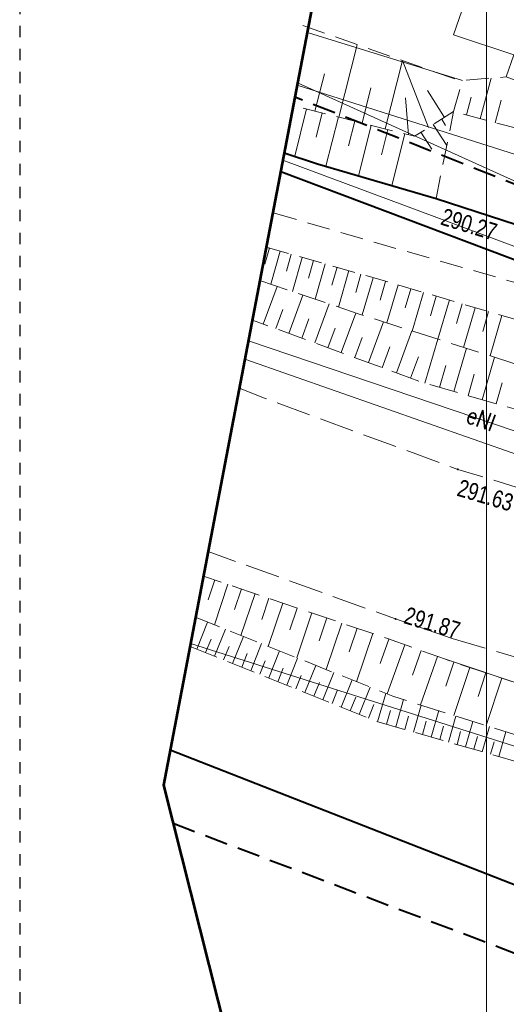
# Model space of a CAD drawing. Header units: metres. Extents: x 7437495 to 7437812, y 5556446 to 5556827.
# Tile 3 of 38: x 7437495 to 7437516, y 5556657 to 5556700. Entities that reach past the tile are written whole.
import ezdxf
from ezdxf.enums import TextEntityAlignment as Align

# ---------------------------------------------------------------- set-up
doc = ezdxf.new("R2010")
doc.units = ezdxf.units.M
doc.header["$MEASUREMENT"] = 0
for name, pattern in [('BUBZ01-500', [1.75, 1.25, -0.5]), ('KTCR02-500', [1.5, 1, -0.5]), ('KTJZ01-500', [2, 1.5, -0.5]), ('PTRW01_01-500', [1, 0.5, -0.5])]:
    doc.linetypes.add(name, pattern=pattern)
for name, color, linetype, lineweight in [('_arkusz', 7, 'Continuous', 13), ('BUBZ01', 250, 'Continuous', 5), ('BUIB02_01', 250, 'Continuous', 5), ('BUIB12_03', 250, 'Continuous', 5), ('EGBD03', 250, 'Continuous', 5), ('KTCR02', 250, 'Continuous', 5), ('KTJZ01', 250, 'Continuous', 5), ('KTOK01', 250, 'Continuous', 5), ('KTOK05_01', 250, 'Continuous', 5), ('MPZP', 250, 'Continuous', 5), ('punkt wysokościowy sztuczny', 7, 'Continuous', 5), ('RTPW02', 250, 'Continuous', 5), ('SUPE_01', 250, 'Continuous', 5), ('SUPG_01', 250, 'Continuous', 5), ('SUPT_01', 250, 'Continuous', 5), ('Warstwa 1', 250, 'Continuous', 5), ('Warstwa 2', 250, 'Continuous', 5)]:
    doc.layers.add(name, color=color, linetype=linetype, lineweight=lineweight)
doc.styles.get("Standard").update_dxf_attribs({"font": 'txt.shx', "width": 0.75})
doc.linetypes.add('KTOK01-500', pattern='A,1.75,[13,dgnlstyle-rozp_2015.shx,S=0.002778,R=0,X=0,Y=0],1.75', length=3.5)
doc.linetypes.add('KTOK05_01-500', pattern='A,3.75,[13,dgnlstyle-rozp_2015.shx,S=0.002778,R=0,X=0,Y=0],3.75', length=7.5)

# ---------------------------------------------------------------- blocks, each defined once
blk = doc.blocks.new('PW02')
at = {"layer": 'punkt wysokościowy sztuczny', "linetype": 'Continuous', "lineweight": 13}
h = blk.add_hatch(color=0, dxfattribs=at)
edge = h.paths.add_edge_path()
edge.add_arc((0, 0), 0.45, 0, 360)

msp = doc.modelspace()

# ---------------------------------------------------------------- linework, layer by layer
at = {"layer": '_arkusz', "flags": 128}
msp.add_lwpolyline([(7437515.216, 5556617.416), (7437806.325, 5556617.416), (7437806.325, 5556820.676), (7437515.216, 5556820.676), (7437515.216, 5556617.416)], close=True, dxfattribs=at)
msp.add_lwpolyline([(7437515.216, 5556617.416), (7437806.325, 5556617.416), (7437806.325, 5556820.676), (7437515.216, 5556820.676), (7437515.216, 5556617.416)], close=True, dxfattribs=at)
at = {"layer": 'BUBZ01', "color": 7, "linetype": 'Continuous', "lineweight": 13, "flags": 128}
for points in [[(7437508.797, 5556696.012), (7437509.595, 5556699.163)], [(7437510.807, 5556695.503), (7437511.563, 5556698.471)], [(7437512.697, 5556695.57), (7437511.563, 5556698.471)], [(7437507.759, 5556696.28), (7437508.17, 5556697.899)], [(7437514.947, 5556695.942), (7437515.417, 5556697.712)], [(7437509.809, 5556695.76), (7437510.195, 5556697.29)], [(7437513.387, 5556696.003), (7437512.648, 5556697.178)], [(7437511.827, 5556695.245), (7437511.702, 5556696.86)], [(7437514.344, 5556696.11), (7437514.544, 5556696.878)], [(7437515.595, 5556695.773), (7437515.856, 5556696.758)], [(7437507.399, 5556696.372), (7437506.888, 5556694.317)], [(7437508.078, 5556696.197), (7437507.815, 5556695.146)], [(7437508.779, 5556696.022), (7437508.234, 5556693.883)], [(7437509.489, 5556695.842), (7437509.212, 5556694.764)], [(7437512.903, 5556695.697), (7437513.485, 5556694.778)], [(7437513.269, 5556695.931), (7437513.439, 5556695.657)], [(7437510.208, 5556695.657), (7437509.648, 5556693.469)], [(7437510.931, 5556695.481), (7437510.649, 5556694.371)], [(7437511.668, 5556695.286), (7437511.101, 5556693.045)], [(7437512.368, 5556695.361), (7437512.84, 5556694.616)], [(7437505.785, 5556690.331), (7437505.582, 5556689.622)], [(7437506.254, 5556690.19), (7437505.84, 5556688.754)], [(7437506.729, 5556690.058), (7437506.525, 5556689.327)], [(7437507.212, 5556689.921), (7437506.791, 5556688.432)], [(7437507.704, 5556689.78), (7437507.486, 5556689.022)], [(7437508.205, 5556689.633), (7437507.774, 5556688.104)], [(7437508.719, 5556689.491), (7437508.501, 5556688.711)], [(7437509.233, 5556689.349), (7437508.782, 5556687.762)], [(7437509.76, 5556689.188), (7437509.533, 5556688.39)], [(7437510.292, 5556689.036), (7437509.814, 5556687.419)], [(7437510.833, 5556688.879), (7437510.596, 5556688.064)], [(7437505.514, 5556687.02), (7437506.119, 5556688.66)], [(7437511.374, 5556688.723), (7437510.889, 5556687.074)], [(7437511.923, 5556688.561), (7437511.676, 5556687.728)], [(7437512.482, 5556688.395), (7437511.983, 5556686.72)], [(7437506.623, 5556686.612), (7437507.234, 5556688.283)], [(7437513.031, 5556688.234), (7437512.788, 5556687.387)], [(7437513.603, 5556688.071), (7437513.099, 5556686.365)], [(7437506.066, 5556686.823), (7437506.367, 5556687.649)], [(7437507.755, 5556686.203), (7437508.38, 5556687.9)], [(7437514.161, 5556687.905), (7437513.914, 5556687.05)], [(7437514.728, 5556687.734), (7437514.223, 5556686.006)], [(7437515.309, 5556687.567), (7437515.052, 5556686.694)], [(7437507.185, 5556686.41), (7437507.495, 5556687.254)], [(7437508.905, 5556685.784), (7437509.539, 5556687.499)], [(7437510.089, 5556685.347), (7437510.735, 5556687.124)], [(7437515.885, 5556687.392), (7437515.37, 5556685.646)], [(7437508.326, 5556685.996), (7437508.64, 5556686.849)], [(7437511.305, 5556684.904), (7437511.965, 5556686.73)], [(7437509.493, 5556685.568), (7437509.808, 5556686.443)], [(7437512.539, 5556684.451), (7437513.099, 5556686.365)], [(7437510.686, 5556685.126), (7437511.016, 5556686.027)], [(7437513.797, 5556684.087), (7437514.343, 5556685.975)], [(7437511.919, 5556684.673), (7437512.255, 5556685.606)], [(7437515.03, 5556683.737), (7437515.565, 5556685.586)], [(7437513.168, 5556684.269), (7437513.446, 5556685.222)], [(7437514.418, 5556683.91), (7437514.686, 5556684.845)], [(7437515.637, 5556683.556), (7437515.904, 5556684.469)], [(7437503.413, 5556675.908), (7437503.116, 5556675.045)], [(7437503.979, 5556675.714), (7437503.388, 5556673.953)], [(7437504.563, 5556675.512), (7437504.261, 5556674.618)], [(7437505.161, 5556675.313), (7437504.536, 5556673.49)], [(7437505.753, 5556675.105), (7437505.445, 5556674.18)], [(7437506.369, 5556674.897), (7437505.724, 5556673.016)], [(7437506.992, 5556674.684), (7437506.67, 5556673.732)], [(7437507.63, 5556674.475), (7437506.97, 5556672.523)], [(7437502.624, 5556672.9), (7437503.088, 5556674.071)], [(7437508.271, 5556674.252), (7437507.938, 5556673.261)], [(7437508.935, 5556674.029), (7437508.25, 5556672.011)], [(7437503.401, 5556672.592), (7437503.874, 5556673.758)], [(7437504.183, 5556672.271), (7437504.66, 5556673.446)], [(7437509.599, 5556673.805), (7437509.247, 5556672.779)], [(7437510.28, 5556673.572), (7437509.566, 5556671.479)], [(7437503.008, 5556672.749), (7437503.247, 5556673.336)], [(7437503.79, 5556672.427), (7437504.028, 5556673.015)], [(7437504.969, 5556671.959), (7437505.438, 5556673.138)], [(7437510.97, 5556673.335), (7437510.591, 5556672.278)], [(7437511.673, 5556673.079), (7437510.904, 5556670.947)], [(7437504.576, 5556672.115), (7437504.815, 5556672.702)], [(7437505.755, 5556671.646), (7437506.224, 5556672.825)], [(7437512.381, 5556672.831), (7437511.997, 5556671.766)], [(7437513.093, 5556672.57), (7437512.343, 5556670.474)], [(7437505.362, 5556671.802), (7437505.601, 5556672.39)], [(7437506.536, 5556671.325), (7437507.005, 5556672.504)], [(7437507.322, 5556671.013), (7437507.8, 5556672.187)], [(7437513.796, 5556672.337), (7437513.444, 5556671.288)], [(7437506.143, 5556671.481), (7437506.382, 5556672.068)], [(7437506.929, 5556671.169), (7437507.168, 5556671.756)], [(7437508.109, 5556670.7), (7437508.586, 5556671.874)], [(7437514.495, 5556672.094), (7437513.8, 5556670.014)], [(7437515.19, 5556671.865), (7437514.847, 5556670.834)], [(7437507.715, 5556670.856), (7437507.954, 5556671.443)], [(7437508.899, 5556670.374), (7437509.372, 5556671.562)], [(7437515.885, 5556671.637), (7437515.199, 5556669.574)], [(7437508.506, 5556670.53), (7437508.74, 5556671.131)], [(7437509.685, 5556670.062), (7437510.167, 5556671.245)], [(7437510.48, 5556669.744), (7437510.847, 5556670.967)], [(7437509.292, 5556670.218), (7437509.53, 5556670.805)], [(7437510.087, 5556669.901), (7437510.317, 5556670.492)], [(7437511.269, 5556669.521), (7437511.603, 5556670.705)], [(7437512.044, 5556669.294), (7437512.383, 5556670.464)], [(7437510.874, 5556669.633), (7437511.051, 5556670.231)], [(7437512.811, 5556669.072), (7437513.14, 5556670.224)], [(7437511.663, 5556669.41), (7437511.83, 5556669.99)], [(7437512.43, 5556669.187), (7437512.597, 5556669.768)], [(7437513.56, 5556668.859), (7437513.888, 5556669.989)], [(7437514.3, 5556668.651), (7437514.615, 5556669.755)], [(7437513.188, 5556668.97), (7437513.35, 5556669.542)], [(7437513.937, 5556668.757), (7437514.09, 5556669.311)], [(7437515.027, 5556668.439), (7437515.345, 5556669.529)], [(7437515.745, 5556668.232), (7437516.054, 5556669.304)], [(7437514.664, 5556668.545), (7437514.825, 5556669.094)], [(7437515.391, 5556668.333), (7437515.547, 5556668.874)]]:
    msp.add_lwpolyline(points, dxfattribs=at)
at = {"layer": 'BUBZ01', "color": 7, "linetype": 'BUBZ01-500', "lineweight": 13, "flags": 128}
for points in [[(7437505.368, 5556688.913), (7437509.676, 5556687.459), (7437521.994, 5556683.533)], [(7437522.365, 5556681.615), (7437512.432, 5556684.486), (7437505.041, 5556687.197)], [(7437523.57, 5556669.056), (7437513.429, 5556672.456), (7437510.913, 5556673.354), (7437502.917, 5556676.07)], [(7437523.43, 5556666.981), (7437511.147, 5556670.85), (7437502.575, 5556674.28)], [(7437502.334, 5556673.018), (7437510.431, 5556669.759), (7437523.367, 5556666.047)]]:
    msp.add_lwpolyline(points, dxfattribs=at)
at = {"layer": 'BUIB02_01', "color": 7, "linetype": 'Continuous', "lineweight": 13}
msp.add_line((7437514.166, 5556697.606), (7437507.48, 5556699.678), dxfattribs=at)
at = {"layer": 'BUIB02_01', "color": 212, "linetype": 'Continuous', "lineweight": 40, "flags": 128}
for points in [[(7437506.272, 5556693.648), (7437524.305, 5556686.862), (7437540.614, 5556681.619), (7437547.906, 5556679.175), (7437565.328, 5556676.891), (7437579.243, 5556675.7), (7437619.044, 5556673.496), (7437677.716, 5556672.985), (7437676.927, 5556706.235)], [(7437501.475, 5556668.517), (7437520.006, 5556661.26), (7437548.621, 5556653.762), (7437577.86, 5556650.617), (7437605.191, 5556650.151)]]:
    msp.add_lwpolyline(points, dxfattribs=at)
at = {"layer": 'BUIB12_03', "color": 7, "linetype": 'Continuous', "lineweight": 13, "flags": 128}
msp.add_lwpolyline([(7437515.513, 5556704.622), (7437513.789, 5556699.596), (7437516.409, 5556698.722), (7437516.073, 5556697.766), (7437529.399, 5556692.805), (7437531.599, 5556698.71), (7437515.513, 5556704.622)], close=True, dxfattribs=at)
at = {"layer": 'EGBD03', "color": 96, "linetype": 'Continuous', "lineweight": 13}
for p, q in [((7437524.797, 5556687.287), (7437506.367, 5556694.145)), ((7437523.396, 5556666.473), (7437502.356, 5556673.136))]:
    msp.add_line(p, q, dxfattribs=at)
at = {"layer": 'KTCR02', "color": 7, "linetype": 'KTCR02-500', "lineweight": 13}
for p, q in [((7437513.785, 5556696.254), (7437514.166, 5556697.606)), ((7437513.024, 5556692.48), (7437513.785, 5556696.254))]:
    msp.add_line(p, q, dxfattribs=at)
at = {"layer": 'KTCR02', "color": 7, "linetype": 'KTCR02-500', "lineweight": 13, "flags": 128}
for points in [[(7437507.238, 5556699.997), (7437514.058, 5556697.596), (7437516.073, 5556697.766), (7437520.332, 5556696.139), (7437525.271, 5556694.323)], [(7437513.785, 5556696.254), (7437512.089, 5556695.183), (7437506.82, 5556696.517)], [(7437525.159, 5556692.671), (7437523.266, 5556693.263), (7437519.875, 5556694.647), (7437513.785, 5556696.254)], [(7437524.262, 5556686.603), (7437510.432, 5556690.553), (7437505.932, 5556691.864)], [(7437505.646, 5556690.367), (7437510.226, 5556689.061), (7437523.383, 5556685.192)]]:
    msp.add_lwpolyline(points, dxfattribs=at)
at = {"layer": 'KTJZ01', "color": 7, "linetype": 'KTJZ01-500', "lineweight": 13, "flags": 128}
for points in [[(7437513.723, 5556673.355), (7437526.269, 5556669.703), (7437536.272, 5556667.34), (7437541.191, 5556666.174), (7437555.601, 5556663.946), (7437574.688, 5556662.14), (7437592.829, 5556661.757), (7437607.902, 5556661.297), (7437618.053, 5556661.514), (7437634.62, 5556661.166), (7437643.744, 5556661.042), (7437662.678, 5556660.695), (7437676.713, 5556659.956), (7437680.07, 5556659.854), (7437689.107, 5556659.276), (7437706.866, 5556658.566), (7437718.583, 5556658.503), (7437742.597, 5556658.61), (7437777.726, 5556658.866), (7437800.276, 5556659.834), (7437800.259, 5556670.435), (7437784.777, 5556672.203), (7437780.309, 5556673.712), (7437778.074, 5556675.404), (7437776.698, 5556677.48), (7437776.083, 5556679.857), (7437775.634, 5556681.841), (7437775.283, 5556700.892), (7437764.802, 5556697.486), (7437766.655, 5556696.561), (7437768.321, 5556694.998), (7437769.494, 5556692.86), (7437769.762, 5556690.69), (7437770.016, 5556679.871), (7437770.034, 5556675.709), (7437769.454, 5556673.191), (7437768.438, 5556671.149), (7437767.087, 5556669.959), (7437764.67, 5556669.108), (7437754.892, 5556669.097), (7437752.966, 5556669.447), (7437751.386, 5556669.974), (7437749.715, 5556671.13), (7437748.385, 5556673.103), (7437747.671, 5556675.06), (7437747.375, 5556677.871), (7437741.367, 5556677.784), (7437740.566, 5556674.522), (7437739.928, 5556673.377), (7437739.11, 5556672.445), (7437738.094, 5556671.642), (7437736.73, 5556670.857), (7437735.192, 5556670.212), (7437733.349, 5556669.562), (7437731.308, 5556669.155), (7437730.28, 5556669.172), (7437716.357, 5556669.106), (7437704.086, 5556669.173), (7437692.094, 5556669.191), (7437679.606, 5556669.216), (7437668.639, 5556669.088), (7437659.12, 5556668.63), (7437651.567, 5556668.505), (7437639.106, 5556668.391), (7437630.871, 5556668.454), (7437618.261, 5556668.443), (7437607.706, 5556668.467), (7437605.949, 5556668.499), (7437593.243, 5556668.562), (7437588.537, 5556668.611), (7437579.98, 5556668.962), (7437573.919, 5556669.28), (7437568.122, 5556669.75), (7437557.694, 5556670.763), (7437556.14, 5556672.891), (7437555.289, 5556675.013), (7437555.022, 5556677.774), (7437555.086, 5556679.946), (7437549.768, 5556680.691), (7437548.771, 5556677.469), (7437547.863, 5556676.025), (7437545.277, 5556673.878), (7437543.715, 5556673.473), (7437541.983, 5556673.321), (7437537.697, 5556674.291), (7437528.632, 5556676.578), (7437522.707, 5556678.05)], [(7437522.707, 5556678.05), (7437513.967, 5556680.708), (7437505.528, 5556683.816), (7437504.476, 5556684.24)], [(7437513.723, 5556673.355), (7437511.263, 5556674.211), (7437503.119, 5556677.133)]]:
    msp.add_lwpolyline(points, dxfattribs=at)
at = {"layer": 'KTOK01', "color": 7, "linetype": 'KTOK01-500', "lineweight": 13}
msp.add_line((7437523.597, 5556669.062), (7437513.429, 5556672.456), dxfattribs=at)
at = {"layer": 'KTOK01', "color": 7, "linetype": 'KTOK01-500', "lineweight": 13, "flags": 128}
msp.add_lwpolyline([(7437536.857, 5556675.133), (7437520.586, 5556679.929), (7437504.715, 5556685.492)], dxfattribs=at)
at = {"layer": 'KTOK05_01', "color": 7, "linetype": 'KTOK05_01-500', "lineweight": 40, "flags": 128}
msp.add_lwpolyline([(7437506.428, 5556694.466), (7437507.871, 5556693.989), (7437513.024, 5556692.48), (7437527.597, 5556687.741), (7437530.52, 5556686.669), (7437538.093, 5556684.462), (7437539.386, 5556696.16)], dxfattribs=at)
at = {"layer": 'MPZP', "color": 212, "linetype": 'KTCR02-500', "lineweight": 40, "flags": 128}
for points in [[(7437544.117, 5556708.149), (7437543.922, 5556687.824), (7437540.063, 5556685.036), (7437529.406, 5556687.949), (7437506.891, 5556696.887)], [(7437501.598, 5556665.33), (7437517.887, 5556659.137), (7437550.225, 5556650.427), (7437577.292, 5556646.989), (7437628.74, 5556645.381), (7437685.036, 5556645.727), (7437755.037, 5556644.945), (7437800.301, 5556644.457)]]:
    msp.add_lwpolyline(points, dxfattribs=at)
at = {"layer": 'SUPE_01', "color": 1, "linetype": 'Continuous', "lineweight": 13, "flags": 128}
msp.add_lwpolyline([(7437547.867, 5556681.338), (7437546.75, 5556678.154), (7437544.213, 5556675.928), (7437541.101, 5556675.667), (7437531.813, 5556677.905), (7437519.15, 5556681.456), (7437504.869, 5556686.296)], dxfattribs=at)
at = {"layer": 'SUPG_01', "color": 52, "linetype": 'Continuous', "lineweight": 13, "flags": 128}
msp.add_lwpolyline([(7437506.988, 5556697.399), (7437521.395, 5556692.833), (7437538.273, 5556687.436), (7437544.712, 5556692.556)], dxfattribs=at)
at = {"layer": 'SUPT_01', "color": 30, "linetype": 'Continuous', "lineweight": 13}
msp.add_line((7437521.197, 5556691.08), (7437507.008, 5556697.5), dxfattribs=at)
at = {"layer": 'Warstwa 1', "color": 207, "linetype": 'Continuous', "lineweight": 53, "true_color": 0x6e1e6e, "flags": 128}
msp.add_lwpolyline([(7437509.137, 5556708.653), (7437501.181, 5556666.981), (7437511.405, 5556626.457), (7437511.405, 5556626.457), (7437800.33, 5556626.448), (7437800.203, 5556704.459), (7437509.137, 5556708.653)], close=True, dxfattribs=at)
at = {"layer": 'Warstwa 2', "color": 5, "linetype": 'PTRW01_01-500', "lineweight": 30, "flags": 128}
msp.add_lwpolyline([(7437494.929, 5556617.416), (7437812.216, 5556617.416), (7437812.216, 5556827.416), (7437494.929, 5556827.416), (7437494.929, 5556617.416)], close=True, dxfattribs=at)

# ---------------------------------------------------------------- block references
at = {"layer": 'RTPW02', "color": 7, "linetype": 'Continuous', "lineweight": 13, "xscale": 0.1, "yscale": 0.1, "zscale": 0.1, "rotation": 331.5332548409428}
for p in [(7437513.024, 5556692.48), (7437513.967, 5556680.708), (7437511.263, 5556674.211)]:
    msp.add_blockref('PW02', p, dxfattribs=at)

# ---------------------------------------------------------------- texts
at = {"layer": 'RTPW02', "color": 7, "linetype": 'Continuous', "lineweight": 13, "char_height": 0.75, "line_spacing_factor": 0.6}
for s, insert, attachment_point, rotation in [('\\FWORKING_1250;\\H1x;\\W0.8;290.27', (7437513.396, 5556692.074), 1, 343.0393), ('\\FWORKING_1250;\\H1x;\\W0.8;291.63', (7437513.884, 5556679.564), 7, 343.4503), ('\\FWORKING_1250;\\H1x;\\W0.8;291.87', (7437511.573, 5556674.026), 7, 343.1443)]:
    msp.add_mtext(s, dxfattribs=dict(at, insert=insert, attachment_point=attachment_point, rotation=rotation))
at = {"layer": 'SUPE_01', "color": 1, "linetype": 'Continuous', "lineweight": 13, "width": 0.8}
msp.add_text('eNI', height=0.75, rotation=339.6011, dxfattribs=at).set_placement((7437514.979, 5556682.908), align=Align.MIDDLE_CENTER)

doc.saveas('drawing.dxf')
